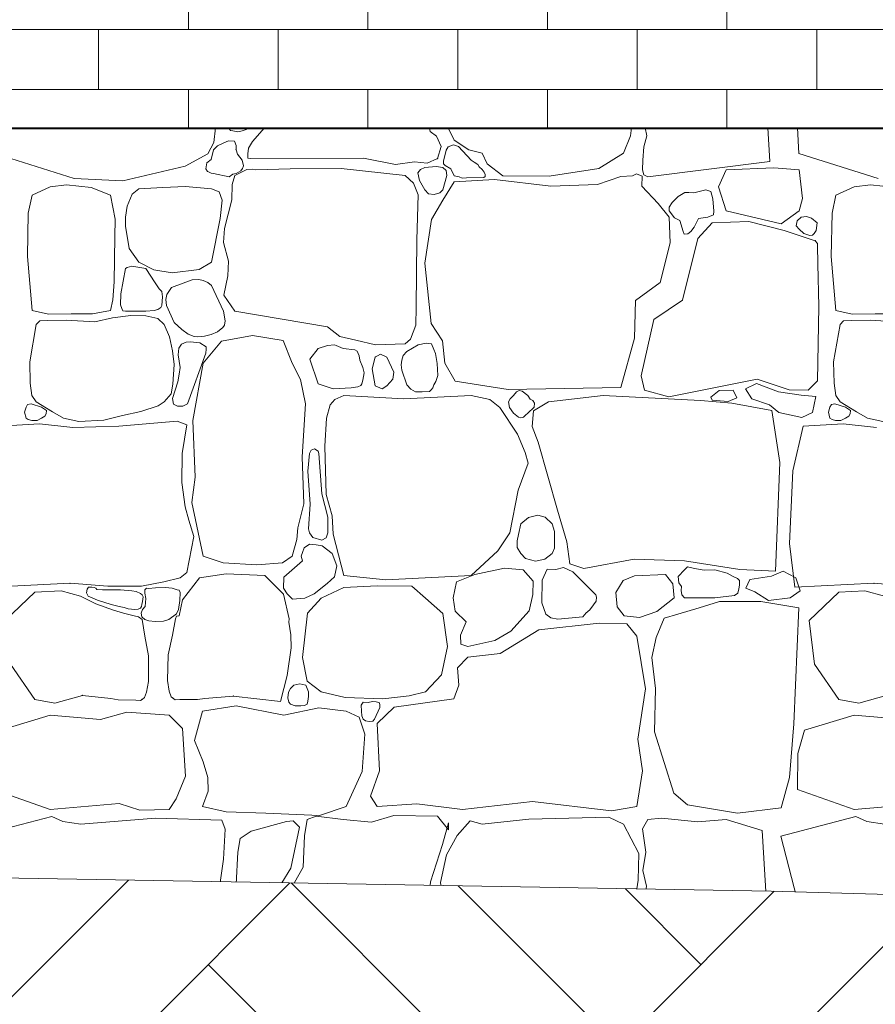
# Model space of a CAD drawing. Header units: millimetres. Extents: x 16408 to 141596, y -21057 to 26364.
# Tile 8 of 138: x 20748 to 21706, y -5560 to -4458. Entities that reach past the tile are written whole.
import ezdxf

# ---------------------------------------------------------------- set-up
doc = ezdxf.new("R2010")
doc.units = ezdxf.units.MM
doc.header["$MEASUREMENT"] = 0
doc.linetypes.add('Wipeout_Contour', pattern=[1000, 0, -1000])
doc.layers.add('0_Nr_pióra__102', color=7, linetype='Continuous', lineweight=5, true_color=0xcccccc)
doc.layers.add('_elementy3d_Nr_pióra__102', color=7, linetype='Continuous', lineweight=5, true_color=0xcccccc)
for name, color, linetype, lineweight in [('0_Nr_pióra__2', 8, 'Continuous', 5), ('0_Nr_pióra__93', 7, 'Continuous', 13), ('_elementy3d_Nr_pióra__2', 8, 'Continuous', 5)]:
    doc.layers.add(name, color=color, linetype=linetype, lineweight=lineweight)
doc.layers.add('_elementy3d', color=7, linetype='Continuous')

# ---------------------------------------------------------------- blocks, each defined once
blk = doc.blocks.new('*X2')
at = {"layer": '_elementy3d_Nr_pióra__102', "color": 254, "linetype": 'Continuous', "lineweight": 5, "true_color": 0xcccccc}
for p, q in [((20967, -4578.7), (20965.2, -4595.4)), ((20981.4, -4578.7), (20981.6, -4578.8)), ((20981.6, -4578.8), (20983.8, -4581.8)), ((20983.8, -4581.8), (20986.6, -4582.4)), ((20986.6, -4582.4), (20992.2, -4583.4)), ((20992.2, -4583.4), (20996.7, -4582.1)), ((20996.7, -4582.1), (21006.4, -4578.7)), ((21021.7, -4578.7), (21008.3, -4594.2)), ((21207.4, -4582.8), (21206.8, -4578.7)), ((21214.4, -4588.3), (21207.4, -4582.8)), ((21227.6, -4578.7), (21234.4, -4592.7)), ((21431.8, -4588), (21432.9, -4578.7)), ((21448, -4578.7), (21450, -4587.7)), ((21587.8, -4616.5), (21585.5, -4578.7)), ((21620, -4607.6), (21618.8, -4578.7)), ((20981.7, -4593.6), (20976.4, -4595.8)), ((20988.2, -4593.7), (20981.7, -4593.6)), ((20990.3, -4598.6), (20988.2, -4593.7)), ((21008.3, -4594.2), (21003.9, -4601.7)), ((21219.6, -4599.6), (21214.4, -4588.3)), ((21234.4, -4592.7), (21250.5, -4603.4)), ((21423.9, -4607.3), (21431.8, -4588)), ((21450, -4587.7), (21446.5, -4600.1)), ((20965.2, -4595.4), (20958.5, -4607.8)), ((20964.7, -4603.4), (20962.2, -4614.2)), ((20969.3, -4599), (20964.7, -4603.4)), ((20976.4, -4595.8), (20969.3, -4599)), ((20990, -4603.4), (20990.3, -4598.6)), ((20991.7, -4608.3), (20990, -4603.4)), ((21003.9, -4601.7), (21003.3, -4608)), ((21215.6, -4613.3), (21219.6, -4599.6)), ((21225.4, -4603.9), (21222.2, -4616.2)), ((21227.6, -4600.1), (21225.4, -4603.9)), ((21233.6, -4598), (21227.6, -4600.1)), ((21238.9, -4599.6), (21233.6, -4598)), ((21253.4, -4614.9), (21238.9, -4599.6)), ((21250.5, -4603.4), (21265.4, -4607.3)), ((21446.5, -4600.1), (21445.5, -4615.2)), ((20808.9, -4635.5), (20720, -4607.6)), ((20958.5, -4607.8), (20933, -4621.9)), ((20962.2, -4614.2), (20957.5, -4618)), ((20996.9, -4615.2), (20991.7, -4608.3)), ((20998.4, -4621.5), (20996.9, -4615.2)), ((21003.3, -4608), (21003.2, -4612.9)), ((21003.2, -4612.9), (21005.8, -4613.3)), ((21005.8, -4613.3), (21132.6, -4613)), ((21132.6, -4613), (21168.6, -4620)), ((21168.6, -4620), (21189.9, -4617)), ((21189.9, -4617), (21204, -4618.5)), ((21204, -4618.5), (21215.6, -4613.3)), ((21222.2, -4616.2), (21222.4, -4619.3)), ((21256.5, -4617.2), (21253.4, -4614.9)), ((21265.4, -4607.3), (21271.1, -4619)), ((21396.2, -4624.4), (21423.9, -4607.3)), ((21445.5, -4615.2), (21444.9, -4625.8)), ((21450.9, -4633.6), (21587.8, -4616.5)), ((21708.9, -4635.5), (21620, -4607.6)), ((20933, -4621.9), (20863.2, -4638.2)), ((20957.5, -4618), (20956.1, -4624.7)), ((20956.1, -4624.7), (20958, -4627.8)), ((20958, -4627.8), (20959.3, -4628.2)), ((21002.1, -4625.5), (20988.5, -4632.3)), ((20990, -4629.9), (20995.5, -4626.9)), ((20995.5, -4626.9), (20997.3, -4624.3)), ((20997.3, -4624.3), (20998.4, -4621.5)), ((21009, -4625.1), (21002.1, -4625.5)), ((21012.3, -4625.7), (21009, -4625.1)), ((21050.7, -4624.7), (21012.3, -4625.7)), ((21107.9, -4624.4), (21050.7, -4624.7)), ((21179.2, -4632.3), (21107.9, -4624.4)), ((21196.4, -4625.5), (21193.6, -4629.4)), ((21201.5, -4623.4), (21196.4, -4625.5)), ((21214.1, -4622.1), (21201.5, -4623.4)), ((21221.6, -4623.4), (21214.1, -4622.1)), ((21225.2, -4626.8), (21221.6, -4623.4)), ((21222.4, -4619.3), (21224.3, -4621)), ((21224.3, -4621), (21230.4, -4624.7)), ((21226.1, -4632.2), (21225.2, -4626.8)), ((21230.4, -4624.7), (21234.3, -4632.7)), ((21260.8, -4620), (21256.5, -4617.2)), ((21262.3, -4622.7), (21260.8, -4620)), ((21265.4, -4625.4), (21262.3, -4622.7)), ((21267.7, -4628.6), (21265.4, -4625.4)), ((21271.1, -4619), (21288.7, -4632.6)), ((21340.7, -4633.1), (21396.2, -4624.4)), ((21444.9, -4625.8), (21446.6, -4631.4)), ((21538.6, -4625.8), (21530, -4644.8)), ((21592, -4623.8), (21538.6, -4625.8)), ((21620.3, -4625.8), (21592, -4623.8)), ((21624.4, -4658), (21620.3, -4625.8)), ((20863.2, -4638.2), (20808.9, -4635.5)), ((20959.3, -4628.2), (20962, -4629.6)), ((20962, -4629.6), (20964.7, -4629.9)), ((20964.7, -4629.9), (20982.5, -4633.8)), ((20982.5, -4633.8), (20986.4, -4630.9)), ((20988.5, -4632.3), (20985.6, -4642.3)), ((20986.4, -4630.9), (20990, -4629.9)), ((21188.8, -4640.8), (21179.2, -4632.3)), ((21193.6, -4629.4), (21195.4, -4637.9)), ((21195.4, -4637.9), (21201.5, -4648.2)), ((21221.6, -4648.2), (21226.1, -4632.2)), ((21234.3, -4632.7), (21239.9, -4633.8)), ((21279.5, -4636.8), (21234.4, -4639.3)), ((21239.9, -4633.8), (21243.2, -4635.2)), ((21243.2, -4635.2), (21248.1, -4634.9)), ((21248.1, -4634.9), (21267.5, -4634.3)), ((21267.5, -4634.3), (21269, -4633.2)), ((21268.9, -4631.2), (21267.7, -4628.6)), ((21269, -4633.2), (21268.9, -4631.2)), ((21342.4, -4644), (21279.5, -4636.8)), ((21288.7, -4632.6), (21340.7, -4633.1)), ((21420.7, -4633.3), (21394.7, -4642.2)), ((21433.8, -4632.5), (21420.7, -4633.3)), ((21438.2, -4630.2), (21433.8, -4632.5)), ((21444.6, -4632.9), (21438.2, -4630.2)), ((21444.2, -4644), (21444.6, -4632.9)), ((21446.6, -4631.4), (21450.9, -4633.6)), ((20782, -4644.8), (20761.7, -4654.4)), ((20800.2, -4642.7), (20782, -4644.8)), ((20828, -4645.5), (20800.2, -4642.7)), ((20849.4, -4654.4), (20828, -4645.5)), ((20881.2, -4647.2), (20873.7, -4653.1)), ((20908.1, -4645.5), (20881.2, -4647.2)), ((20933.4, -4644.6), (20908.1, -4645.5)), ((20962.6, -4647.2), (20933.4, -4644.6)), ((20971.3, -4650.5), (20962.6, -4647.2)), ((20985.6, -4642.3), (20985.3, -4659.4)), ((21193.8, -4653.8), (21188.8, -4640.8)), ((21201.5, -4648.2), (21205.5, -4652.8)), ((21218.1, -4651.6), (21221.6, -4648.2)), ((21234.4, -4639.3), (21221.6, -4659.8)), ((21394.7, -4642.2), (21342.4, -4644)), ((21462.6, -4663.5), (21444.2, -4644)), ((21516.1, -4648.2), (21502.7, -4651.7)), ((21521.7, -4650.1), (21516.1, -4648.2)), ((21523.9, -4658.4), (21521.7, -4650.1)), ((21530, -4644.8), (21538.6, -4671.9)), ((21682, -4644.8), (21661.7, -4654.4)), ((21700.2, -4642.7), (21682, -4644.8)), ((21728, -4645.5), (21700.2, -4642.7)), ((20761.7, -4654.4), (20757.4, -4674.5)), ((20854.6, -4681.1), (20849.4, -4654.4)), ((20873.7, -4653.1), (20868.2, -4666.7)), ((20974.5, -4659.7), (20971.3, -4650.5)), ((20972.1, -4680.3), (20974.5, -4659.7)), ((20985.3, -4659.4), (20977.2, -4691.5)), ((21192.5, -4704.2), (21193.8, -4653.8)), ((21205.5, -4652.8), (21212, -4653.5)), ((21221.6, -4659.8), (21208.7, -4681.6)), ((21212, -4653.5), (21218.1, -4651.6)), ((21485.1, -4655.8), (21478.4, -4662.5)), ((21492.4, -4651.2), (21485.1, -4655.8)), ((21497, -4651.1), (21492.4, -4651.2)), ((21502.7, -4651.7), (21497, -4651.1)), ((21524.8, -4672), (21523.9, -4658.4)), ((21620.3, -4671.9), (21624.4, -4658)), ((21661.7, -4654.4), (21657.4, -4674.5)), ((20868.2, -4666.7), (20866.1, -4678.8)), ((21474.9, -4678.7), (21462.6, -4663.5)), ((21478.4, -4662.5), (21474.9, -4667.7)), ((21474.9, -4667.7), (21474.9, -4671.9)), ((21474.9, -4671.9), (21480.8, -4679.5)), ((21524.6, -4676.1), (21524.8, -4672)), ((21538.6, -4671.9), (21600.5, -4686.5)), ((21600.5, -4686.5), (21620.3, -4671.9)), ((20757.4, -4674.5), (20756.4, -4723)), ((20854.4, -4700.9), (20854.6, -4681.1)), ((20866.1, -4678.8), (20866.3, -4689)), ((20962.6, -4729.2), (20972.1, -4680.3)), ((21208.7, -4681.6), (21201.5, -4730.4)), ((21475.9, -4707.6), (21474.9, -4678.7)), ((21480.8, -4679.5), (21486.8, -4682.5)), ((21486.8, -4682.5), (21490.5, -4694.8)), ((21502.8, -4689.9), (21507.7, -4680.5)), ((21507.7, -4680.5), (21518.3, -4678.7)), ((21518.3, -4678.7), (21524.6, -4676.1)), ((21617.2, -4688.6), (21618.2, -4682.8)), ((21618.2, -4682.8), (21622.6, -4678.7)), ((21622.6, -4678.7), (21628.6, -4678)), ((21628.6, -4678), (21634.2, -4680)), ((21634.2, -4680), (21640.8, -4685.1)), ((21657.4, -4674.5), (21656.4, -4723)), ((20866.3, -4689), (20870.4, -4714.1)), ((20977.2, -4691.5), (20976.1, -4707.2)), ((21499.3, -4694.9), (21502.8, -4689.9)), ((21523, -4685.1), (21507.1, -4702.9)), ((21564.1, -4683.6), (21523, -4685.1)), ((21603.7, -4693.8), (21564.1, -4683.6)), ((21630.5, -4702.9), (21603.7, -4693.8)), ((21620.3, -4692.4), (21617.2, -4688.6)), ((21625.8, -4697), (21620.3, -4692.4)), ((21639.7, -4693.6), (21637.1, -4697.3)), ((21640.8, -4685.1), (21639.7, -4693.6)), ((20853.7, -4751.1), (20854.4, -4700.9)), ((21191.8, -4779.6), (21192.5, -4704.2)), ((21507.1, -4702.9), (21489.8, -4771.8)), ((21490.5, -4694.8), (21491.9, -4698)), ((21491.9, -4698), (21495.8, -4697.6)), ((21495.8, -4697.6), (21499.3, -4694.9)), ((21632.5, -4699.4), (21625.8, -4697)), ((21638.5, -4705.2), (21630.5, -4702.9)), ((21635.5, -4699.1), (21632.5, -4699.4)), ((21637.1, -4697.3), (21635.5, -4699.1)), ((21641.1, -4708.2), (21638.5, -4705.2)), ((20870.4, -4714.1), (20881.2, -4729.2)), ((20976.1, -4707.2), (20981.6, -4728.2)), ((21464.8, -4752), (21475.9, -4707.6)), ((21641.1, -4710.6), (21641.1, -4708.2)), ((21641.4, -4730.9), (21641.1, -4710.6)), ((20756.4, -4723), (20761.7, -4783.2)), ((21656.4, -4723), (21661.7, -4783.2)), ((20866.3, -4736.4), (20861, -4764.8)), ((20868.2, -4735.1), (20866.3, -4736.4)), ((20873.3, -4733.7), (20868.2, -4735.1)), ((20888.9, -4736.4), (20873.3, -4733.7)), ((20881.2, -4729.2), (20898, -4737.8)), ((20899.5, -4752.4), (20888.9, -4736.4)), ((20898, -4737.8), (20918.5, -4741.1)), ((20918.5, -4741.1), (20948.6, -4737.5)), ((20948.6, -4737.5), (20962.6, -4729.2)), ((20981.6, -4728.2), (20980.7, -4744.6)), ((21201.5, -4730.4), (21208.4, -4798)), ((21642.4, -4778.7), (21641.4, -4730.9)), ((20940.9, -4749), (20917.9, -4757.4)), ((20948.5, -4748.7), (20940.9, -4749)), ((20953.3, -4749.8), (20948.5, -4748.7)), ((20980.7, -4744.6), (20976.4, -4766.1)), ((20852.2, -4771.2), (20853.7, -4751.1)), ((20904.1, -4758.9), (20899.5, -4752.4)), ((20906.9, -4762), (20904.1, -4758.9)), ((20917.9, -4757.4), (20912.6, -4765.5)), ((20958.4, -4752), (20953.3, -4749.8)), ((20962.5, -4755.4), (20958.4, -4752)), ((20976, -4784), (20962.5, -4755.4)), ((21437.3, -4772.3), (21464.8, -4752)), ((20849.4, -4783.2), (20852.2, -4771.2)), ((20861, -4764.8), (20860.8, -4776.9)), ((20907.8, -4768), (20906.9, -4762)), ((20907, -4777.8), (20907.8, -4768)), ((20912.6, -4765.5), (20911.4, -4770.9)), ((20911.4, -4770.9), (20912.3, -4777.6)), ((20976.4, -4766.1), (20988.5, -4783.9)), ((20860.8, -4776.9), (20862.3, -4781.1)), ((20862.3, -4781.1), (20863.3, -4783.5)), ((20898.2, -4783.2), (20902.6, -4782.2)), ((20902.6, -4782.2), (20905.8, -4779.8)), ((20905.8, -4779.8), (20907, -4777.8)), ((20912.3, -4777.6), (20920.6, -4796.8)), ((21191.3, -4799.7), (21191.8, -4779.6)), ((21436.3, -4814.1), (21437.3, -4772.3)), ((21489.8, -4771.8), (21457.6, -4793.3)), ((21640.9, -4862.2), (21642.4, -4778.7)), ((20761.7, -4783.2), (20779.9, -4787.3)), ((20779.9, -4787.3), (20805.4, -4787)), ((20805.4, -4787), (20829.5, -4786.9)), ((20829.5, -4786.9), (20849.4, -4783.2)), ((20851.8, -4791.7), (20831.8, -4796.1)), ((20872.2, -4788.9), (20851.8, -4791.7)), ((20863.3, -4783.5), (20866.3, -4784)), ((20866.3, -4784), (20888.9, -4784)), ((20889.2, -4789.2), (20872.2, -4788.9)), ((20888.9, -4784), (20898.2, -4783.2)), ((20902.4, -4792.1), (20889.2, -4789.2)), ((20909.6, -4798.9), (20902.4, -4792.1)), ((20977.7, -4794.9), (20976, -4784)), ((20988.5, -4783.9), (21092.5, -4801.6)), ((21457.6, -4793.3), (21443.5, -4856.5)), ((21661.7, -4783.2), (21679.9, -4787.3)), ((21679.9, -4787.3), (21705.4, -4787)), ((21705.4, -4787), (21729.5, -4786.9)), ((20766.4, -4798.9), (20759.1, -4840.8)), ((20770.2, -4794.7), (20766.4, -4798.9)), ((20779.2, -4794.4), (20770.2, -4794.7)), ((20800, -4794.1), (20779.2, -4794.4)), ((20831.8, -4796.1), (20800, -4794.1)), ((20915.4, -4812.6), (20909.6, -4798.9)), ((20920.6, -4796.8), (20929.5, -4804.4)), ((20929.5, -4804.4), (20936.4, -4809.8)), ((20969.4, -4807.2), (20975.4, -4802.2)), ((20975.4, -4802.2), (20977.1, -4799.6)), ((20977.1, -4799.6), (20977.7, -4794.9)), ((21092.5, -4801.6), (21106.3, -4812.5)), ((21185.3, -4815.5), (21191.3, -4799.7)), ((21208.4, -4798), (21221.3, -4817.1)), ((21666.4, -4798.9), (21659.1, -4840.8)), ((21670.2, -4794.7), (21666.4, -4798.9)), ((21679.2, -4794.4), (21670.2, -4794.7)), ((21700, -4794.1), (21679.2, -4794.4)), ((21731.8, -4796.1), (21700, -4794.1)), ((20918.8, -4828.6), (20915.4, -4812.6)), ((20936.4, -4809.8), (20943.2, -4812.3)), ((20943.2, -4812.3), (20947.4, -4812.6)), ((20947.4, -4812.6), (20954.6, -4812.1)), ((20954.6, -4812.1), (20962.2, -4810.3)), ((20962.2, -4810.3), (20969.4, -4807.2)), ((21008.6, -4811.4), (20973.9, -4817.8)), ((21042.7, -4816.9), (21008.6, -4811.4)), ((21106.3, -4812.5), (21124.1, -4816.7)), ((21420.7, -4869.6), (21436.3, -4814.1)), ((20925.9, -4825.3), (20925.2, -4833)), ((20929, -4821), (20925.9, -4825.3)), ((20934.3, -4818.8), (20929, -4821)), ((20939, -4818.2), (20934.3, -4818.8)), ((20949.6, -4819.4), (20939, -4818.2)), ((20956.4, -4823.8), (20949.6, -4819.4)), ((20973.9, -4817.8), (20953.3, -4842.1)), ((20956.7, -4826.7), (20956.4, -4823.8)), ((21052.9, -4842.1), (21042.7, -4816.9)), ((21081.9, -4826), (21072.7, -4837.7)), ((21092.4, -4822.4), (21081.9, -4826)), ((21100.4, -4821.8), (21092.4, -4822.4)), ((21102.2, -4822.6), (21100.4, -4821.8)), ((21110.1, -4826), (21102.2, -4822.6)), ((21123, -4827.5), (21110.1, -4826)), ((21124.1, -4816.7), (21146.1, -4821.7)), ((21146.1, -4821.7), (21179.2, -4820.6)), ((21179.2, -4820.6), (21185.3, -4815.5)), ((21193.9, -4821.8), (21181.2, -4829.2)), ((21202.7, -4819.8), (21193.9, -4821.8)), ((21208.9, -4820.7), (21202.7, -4819.8)), ((21211.4, -4826.8), (21208.9, -4820.7)), ((21221.3, -4817.1), (21223.8, -4842.1)), ((20920.7, -4843.8), (20918.8, -4828.6)), ((20925.2, -4833), (20927.5, -4847)), ((20935.5, -4887.9), (20956.3, -4830.9)), ((20956.3, -4830.9), (20956.7, -4826.7)), ((21125.5, -4828.7), (21123, -4827.5)), ((21127.8, -4834.2), (21125.5, -4828.7)), ((21128.7, -4838.9), (21127.8, -4834.2)), ((21145.8, -4835.4), (21142.6, -4848.6)), ((21151.9, -4832.2), (21145.8, -4835.4)), ((21158.9, -4835.4), (21151.9, -4832.2)), ((21166.8, -4852.3), (21158.9, -4835.4)), ((21177.1, -4833.5), (21175.6, -4838.9)), ((21181.2, -4829.2), (21177.1, -4833.5)), ((21213.2, -4831.4), (21211.4, -4826.8)), ((21215.3, -4842.7), (21213.2, -4831.4)), ((20759.1, -4840.8), (20759.5, -4864.6)), ((20919.1, -4865.9), (20920.7, -4843.8)), ((20927.5, -4847), (20926.4, -4854.4)), ((20953.3, -4842.1), (20941.7, -4906.5)), ((21062.1, -4860.7), (21052.9, -4842.1)), ((21072.7, -4837.7), (21081.9, -4865.4)), ((21131.8, -4847), (21128.7, -4838.9)), ((21133.4, -4853), (21131.8, -4847)), ((21175.6, -4838.9), (21174.8, -4844.1)), ((21174.8, -4844.1), (21175.7, -4850)), ((21215.9, -4856), (21215.3, -4842.7)), ((21223.8, -4842.1), (21235.4, -4862.4)), ((21659.1, -4840.8), (21659.5, -4864.6)), ((20926.4, -4854.4), (20924.8, -4863)), ((21132.1, -4861.4), (21133.4, -4853)), ((21142.6, -4848.6), (21145.8, -4867.6)), ((21165.6, -4860.2), (21166.8, -4852.3)), ((21175.7, -4850), (21181.2, -4866.4)), ((21213.6, -4862.6), (21215.9, -4856)), ((21443.5, -4856.5), (21447.2, -4872.6)), ((20759.5, -4864.6), (20761.5, -4878.5)), ((20917.5, -4876.4), (20919.1, -4865.9)), ((20924.8, -4863), (20918.7, -4881.8)), ((21067.8, -4887.9), (21062.1, -4860.7)), ((21081.9, -4865.4), (21098.7, -4871.1)), ((21098.7, -4871.1), (21119, -4869.9)), ((21119, -4869.9), (21126.2, -4868.6)), ((21126.2, -4868.6), (21129.6, -4867.3)), ((21129.6, -4867.3), (21130.7, -4865.4)), ((21130.7, -4865.4), (21132.1, -4861.4)), ((21145.8, -4867.6), (21153.6, -4870.9)), ((21153.6, -4870.9), (21158.9, -4867.6)), ((21158.9, -4867.6), (21165.6, -4860.2)), ((21181.2, -4866.4), (21185.8, -4871.4)), ((21208.4, -4872.1), (21210.2, -4869.7)), ((21210.2, -4869.7), (21211.4, -4866.4)), ((21211.4, -4866.4), (21213.6, -4862.6)), ((21235.4, -4862.4), (21294.6, -4871.6)), ((21294.6, -4871.6), (21420.7, -4869.6)), ((21474.4, -4880), (21573.5, -4860.2)), ((21572.6, -4864.9), (21560.5, -4871.1)), ((21597.3, -4874.4), (21572.6, -4864.9)), ((21573.5, -4860.2), (21609.2, -4872.1)), ((21630.5, -4872.6), (21640.9, -4862.2)), ((21659.5, -4864.6), (21661.5, -4878.5)), ((20761.5, -4878.5), (20766.4, -4885.4)), ((20909.6, -4885.4), (20917.5, -4876.4)), ((21110.6, -4878.5), (21100.7, -4883)), ((21178, -4882.2), (21110.6, -4878.5)), ((21253.4, -4878.5), (21178, -4882.2)), ((21185.8, -4871.4), (21191.1, -4874.2)), ((21191.1, -4874.2), (21198.5, -4874.3)), ((21198.5, -4874.3), (21206.7, -4874.1)), ((21206.7, -4874.1), (21208.4, -4872.1)), ((21274.1, -4883), (21253.4, -4878.5)), ((21300.6, -4878.5), (21297, -4882.2)), ((21303.9, -4874.3), (21300.6, -4878.5)), ((21307.1, -4872.9), (21303.9, -4874.3)), ((21310.2, -4873.6), (21307.1, -4872.9)), ((21316.7, -4878.5), (21310.2, -4873.6)), ((21319.4, -4882.4), (21316.7, -4878.5)), ((21400.9, -4878.5), (21339.7, -4885.7)), ((21510.1, -4884), (21400.9, -4878.5)), ((21447.2, -4872.6), (21474.4, -4880)), ((21521.7, -4880.2), (21530.8, -4872.9)), ((21523.2, -4883.5), (21521.7, -4880.2)), ((21530.8, -4872.9), (21546.7, -4872.3)), ((21550.8, -4881.1), (21541.1, -4885)), ((21546.7, -4872.3), (21550.8, -4881.1)), ((21560.5, -4871.1), (21567.6, -4882.3)), ((21622.7, -4877.9), (21597.3, -4874.4)), ((21609.2, -4872.1), (21630.5, -4872.6)), ((21639.1, -4879.7), (21622.7, -4877.9)), ((21635.3, -4897.6), (21639.1, -4879.7)), ((21661.5, -4878.5), (21666.4, -4885.4)), ((20754.9, -4891.5), (20753.2, -4897.1)), ((20756.6, -4888.5), (20754.9, -4891.5)), ((20760.6, -4887.8), (20756.6, -4888.5)), ((20772.3, -4891.5), (20760.6, -4887.8)), ((20766.4, -4885.4), (20784.7, -4896.9)), ((20777.9, -4895.2), (20772.3, -4891.5)), ((20883.5, -4896.4), (20903, -4890.1)), ((20903, -4890.1), (20909.6, -4885.4)), ((20918.7, -4881.8), (20920.1, -4888.2)), ((20920.1, -4888.2), (20924.4, -4890.5)), ((20924.4, -4890.5), (20930.5, -4890.2)), ((20930.5, -4890.2), (20935.5, -4887.9)), ((21064, -4947.1), (21067.8, -4887.9)), ((21095.5, -4888.9), (21091.3, -4903.8)), ((21100.7, -4883), (21095.5, -4888.9)), ((21285.5, -4891.9), (21274.1, -4883)), ((21305, -4921.9), (21285.5, -4891.9)), ((21297, -4882.2), (21294.9, -4885.5)), ((21294.9, -4885.5), (21296, -4891.7)), ((21296, -4891.7), (21300.6, -4898.3)), ((21316.7, -4898.3), (21323.7, -4891.5)), ((21322.4, -4884), (21319.4, -4882.4)), ((21324.3, -4887.2), (21322.4, -4884)), ((21339.7, -4885.7), (21323.1, -4895.6)), ((21323.7, -4891.5), (21324.3, -4887.2)), ((21545, -4887.2), (21510.1, -4884)), ((21541.1, -4885), (21523.2, -4883.5)), ((21589.8, -4895.1), (21545, -4887.2)), ((21567.6, -4882.3), (21587.3, -4888.8)), ((21587.3, -4888.8), (21597.6, -4897.6)), ((21654.9, -4891.5), (21653.2, -4897.1)), ((21656.6, -4888.5), (21654.9, -4891.5)), ((21660.6, -4887.8), (21656.6, -4888.5)), ((21672.3, -4891.5), (21660.6, -4887.8)), ((21666.4, -4885.4), (21684.7, -4896.9)), ((21677.9, -4895.2), (21672.3, -4891.5)), ((20753.2, -4897.1), (20754.9, -4903.7)), ((20772.3, -4903.7), (20776, -4901.5)), ((20776, -4901.5), (20777.6, -4898.8)), ((20777.6, -4898.8), (20777.9, -4895.2)), ((20784.7, -4896.9), (20797, -4903.7)), ((20842, -4906.1), (20862.9, -4900.9)), ((20862.9, -4900.9), (20883.5, -4896.4)), ((21300.6, -4898.3), (21306.2, -4902.8)), ((21306.2, -4902.8), (21309, -4903.6)), ((21309, -4903.6), (21311.9, -4902.7)), ((21311.9, -4902.7), (21314, -4900.6)), ((21314, -4900.6), (21316.7, -4898.3)), ((21323.1, -4895.6), (21321.4, -4913.2)), ((21598.8, -4953.3), (21589.8, -4895.1)), ((21597.6, -4897.6), (21623.5, -4902.9)), ((21623.5, -4902.9), (21635.3, -4897.6)), ((21653.2, -4897.1), (21654.9, -4903.7)), ((21672.3, -4903.7), (21676, -4901.5)), ((21676, -4901.5), (21677.6, -4898.8)), ((21677.6, -4898.8), (21677.9, -4895.2)), ((21684.7, -4896.9), (21697, -4903.7)), ((20769.9, -4910.2), (20725.1, -4912.9)), ((20754.9, -4903.7), (20757.3, -4905.4)), ((20757.3, -4905.4), (20761.3, -4906.3)), ((20761.3, -4906.3), (20767.2, -4906.6)), ((20767.2, -4906.6), (20772.3, -4903.7)), ((20807.2, -4914.4), (20769.9, -4910.2)), ((20797, -4903.7), (20814.1, -4907.6)), ((20858.8, -4912.7), (20807.2, -4914.4)), ((20814.1, -4907.6), (20842, -4906.1)), ((20924, -4907), (20858.8, -4912.7)), ((20934.9, -4911.1), (20924, -4907)), ((20929.8, -4943.2), (20934.9, -4911.1)), ((20941.7, -4906.5), (20944.2, -4969.7)), ((21091.3, -4903.8), (21089.6, -4935)), ((21321.4, -4913.2), (21328.4, -4930.8)), ((21625.1, -4912.9), (21613.4, -4962.7)), ((21669.9, -4910.2), (21625.1, -4912.9)), ((21654.9, -4903.7), (21657.3, -4905.4)), ((21657.3, -4905.4), (21661.3, -4906.3)), ((21661.3, -4906.3), (21667.2, -4906.6)), ((21667.2, -4906.6), (21672.3, -4903.7)), ((21707.2, -4914.4), (21669.9, -4910.2)), ((21697, -4903.7), (21714.1, -4907.6)), ((21313.7, -4942.2), (21305, -4921.9)), ((21089.6, -4935), (21090.8, -4989.2)), ((21328.4, -4930.8), (21349.9, -5006.6)), ((20929.3, -4975.7), (20929.8, -4943.2)), ((21066, -4999.6), (21064, -4947.1)), ((21072.2, -4943.2), (21070.4, -4963.3)), ((21074.1, -4939.7), (21072.2, -4943.2)), ((21078, -4938.3), (21074.1, -4939.7)), ((21081.8, -4940.8), (21078, -4938.3)), ((21082.9, -4943.2), (21081.8, -4940.8)), ((21086, -4988.6), (21082.9, -4943.2)), ((21317.2, -4954.1), (21313.7, -4942.2)), ((21305.8, -4984.5), (21317.2, -4954.1)), ((21594.1, -5074.9), (21598.8, -4953.3)), ((20944.2, -4969.7), (20940.7, -4998.2)), ((21070.4, -4963.3), (21073.1, -4999.9)), ((21613.4, -4962.7), (21609.5, -5044.1)), ((20933.1, -5002.9), (20929.3, -4975.7)), ((21092.8, -5014.7), (21086, -4988.6)), ((21090.8, -4989.2), (21097.5, -5013)), ((21296.4, -5032.1), (21305.8, -4984.5)), ((20940.7, -4998.2), (20953.3, -5058.1)), ((21059.3, -5026.6), (21066, -4999.6)), ((21073.1, -4999.9), (21071, -5027.5)), ((20937.3, -5018.1), (20933.1, -5002.9)), ((21097.5, -5013), (21098.7, -5033.6)), ((21327.9, -5012.2), (21317.6, -5015.1)), ((21336.1, -5014.6), (21327.9, -5012.2)), ((21349.9, -5006.6), (21360.3, -5042.2)), ((20942.6, -5036.1), (20937.3, -5018.1)), ((21092.7, -5032.1), (21092.8, -5014.7)), ((21308.9, -5022.2), (21306.1, -5033.9)), ((21317.6, -5015.1), (21308.9, -5022.2)), ((21344.1, -5022.2), (21336.1, -5014.6)), ((21346.4, -5030.8), (21344.1, -5022.2)), ((21058.1, -5039.5), (21059.3, -5026.6)), ((21071, -5027.5), (21072.2, -5032.1)), ((21072.2, -5032.1), (21075.9, -5037.2)), ((21091, -5037.7), (21092.7, -5032.1)), ((21098.7, -5033.6), (21110.6, -5079.9)), ((21283, -5052.2), (21296.4, -5032.1)), ((21306.1, -5033.9), (21304.9, -5041.2)), ((21346.7, -5040.2), (21346.4, -5030.8)), ((20934.9, -5076.4), (20942.6, -5036.1)), ((21052.9, -5058.1), (21058.1, -5039.5)), ((21072.2, -5044.8), (21066.2, -5048.8)), ((21079.6, -5045.7), (21072.2, -5044.8)), ((21075.9, -5037.2), (21085.9, -5040.3)), ((21086.6, -5046.8), (21079.6, -5045.7)), ((21085.9, -5040.3), (21091, -5037.7)), ((21097.7, -5055.1), (21086.6, -5046.8)), ((21304.9, -5041.2), (21304.8, -5048.6)), ((21346.7, -5049.2), (21346.7, -5040.2)), ((21360.3, -5042.2), (21363.7, -5066.8)), ((21609.5, -5044.1), (21615.5, -5093.1)), ((21064.4, -5054.2), (21063, -5058.4)), ((21066.2, -5048.8), (21064.4, -5054.2)), ((21103, -5069.1), (21097.7, -5055.1)), ((21253.4, -5079.9), (21283, -5052.2)), ((21304.8, -5048.6), (21308.9, -5055.4)), ((21308.9, -5055.4), (21314.1, -5061)), ((21335.9, -5061.7), (21344.1, -5055.4)), ((21344.1, -5055.4), (21346.7, -5049.2)), ((20953.3, -5058.1), (20975.6, -5065.8)), ((20975.6, -5065.8), (21013.3, -5068)), ((21013.3, -5068), (21042, -5065.8)), ((21042, -5065.8), (21052.9, -5058.1)), ((21064.4, -5063.3), (21043.6, -5081.8)), ((21063, -5058.4), (21064.4, -5063.3)), ((21314.1, -5061), (21325.2, -5063.8)), ((21325.2, -5063.8), (21335.9, -5061.7)), ((21363.7, -5066.8), (21379.3, -5072)), ((21379.3, -5072), (21435.8, -5061.6)), ((21435.8, -5061.6), (21492, -5063.5)), ((21492, -5063.5), (21554.2, -5073)), ((20927.3, -5082.4), (20934.9, -5076.4)), ((20949.1, -5082.6), (20979.1, -5077.9)), ((20979.1, -5077.9), (21022.2, -5079.9)), ((21022.2, -5079.9), (21043.2, -5100.9)), ((21100.2, -5081.2), (21103, -5069.1)), ((21110.6, -5079.9), (21157.9, -5084.8)), ((21157.9, -5084.8), (21253.4, -5079.9)), ((21257.5, -5078.7), (21236.9, -5086.8)), ((21290.4, -5071.7), (21257.5, -5078.7)), ((21311.5, -5073.5), (21290.4, -5071.7)), ((21322.6, -5086.3), (21311.5, -5073.5)), ((21338.2, -5072.7), (21332.7, -5085.1)), ((21347.9, -5073), (21338.2, -5072.7)), ((21356.6, -5070.8), (21347.9, -5073)), ((21367, -5075.9), (21356.6, -5070.8)), ((21392.7, -5101.7), (21367, -5075.9)), ((21471, -5078.7), (21436.3, -5080.1)), ((21479.1, -5089.3), (21471, -5078.7)), ((21492, -5073.7), (21485.1, -5080.9)), ((21495.6, -5070.3), (21492, -5073.7)), ((21503.4, -5072.1), (21495.6, -5070.3)), ((21514.1, -5073.9), (21503.4, -5072.1)), ((21526.2, -5073.7), (21514.1, -5073.9)), ((21539.9, -5077.3), (21526.2, -5073.7)), ((21545.8, -5080.6), (21539.9, -5077.3)), ((21554.2, -5073), (21594.1, -5074.9)), ((21589.5, -5080.6), (21602.5, -5075.2)), ((21602.5, -5075.2), (21616.9, -5082.4)), ((20715.5, -5093.1), (20804.2, -5088.6)), ((20804.2, -5088.6), (20846.4, -5091.8)), ((20884.1, -5091.8), (20909.1, -5086.8)), ((20909.1, -5086.8), (20927.3, -5082.4)), ((20930.2, -5107.3), (20949.1, -5082.6)), ((21043.6, -5081.8), (21043, -5093.9)), ((21077.6, -5100.3), (21092.2, -5089)), ((21092.2, -5089), (21100.2, -5081.2)), ((21236.9, -5086.8), (21233.2, -5104.8)), ((21322.4, -5101.2), (21322.6, -5086.3)), ((21332.7, -5085.1), (21332.3, -5110.6)), ((21423.4, -5085.6), (21415.1, -5099)), ((21436.3, -5080.1), (21423.4, -5085.6)), ((21480.5, -5104.9), (21479.1, -5089.3)), ((21485.1, -5080.9), (21485.7, -5088)), ((21485.7, -5088), (21488.6, -5092.1)), ((21551.4, -5083.3), (21545.8, -5080.6)), ((21553.5, -5085.6), (21551.4, -5083.3)), ((21553, -5094.7), (21553.5, -5090.8)), ((21553.5, -5090.8), (21553.5, -5085.6)), ((21560.6, -5094), (21565.3, -5084.2)), ((21565.3, -5084.2), (21589.5, -5080.6)), ((21615.5, -5093.1), (21704.2, -5088.6)), ((21616.9, -5082.4), (21621.6, -5097.2)), ((21704.2, -5088.6), (21746.4, -5091.8)), ((20764.9, -5098.6), (20731.6, -5130.3)), ((20794.1, -5097), (20764.9, -5098.6)), ((20815.9, -5102.9), (20794.1, -5097)), ((20823.2, -5095.1), (20822.6, -5099.1)), ((20822.6, -5099.1), (20824.3, -5102.9)), ((20825, -5093.1), (20823.2, -5095.1)), ((20828.6, -5092.8), (20825, -5093.1)), ((20831.2, -5093.3), (20828.6, -5092.8)), ((20833.1, -5094.2), (20831.2, -5093.3)), ((20834.2, -5095.4), (20833.1, -5094.2)), ((20840.6, -5095.9), (20834.2, -5095.4)), ((20860.5, -5095.8), (20840.6, -5095.9)), ((20846.4, -5091.8), (20884.1, -5091.8)), ((20873.3, -5097), (20860.5, -5095.8)), ((20878.3, -5097.8), (20873.3, -5097)), ((20882.9, -5100), (20878.3, -5097.8)), ((20884.8, -5101.7), (20882.9, -5100)), ((20885.9, -5103.9), (20884.8, -5101.7)), ((20888, -5095.8), (20887.8, -5099.6)), ((20887.8, -5099.6), (20888.9, -5105.7)), ((20889.8, -5094), (20888, -5095.8)), ((20892.1, -5094.3), (20889.8, -5094)), ((20900, -5093.7), (20892.1, -5094.3)), ((20911.2, -5093.2), (20900, -5093.7)), ((20918.5, -5093.9), (20911.2, -5093.2)), ((20924, -5095.8), (20918.5, -5093.9)), ((20926.4, -5096.2), (20924, -5095.8)), ((20927.6, -5098.8), (20926.4, -5096.2)), ((20927.2, -5107.8), (20927.6, -5098.8)), ((21043, -5093.9), (21047.3, -5100.5)), ((21043.2, -5100.9), (21049.6, -5128.3)), ((21047.3, -5100.5), (21053.3, -5106.2)), ((21067, -5105.2), (21077.6, -5100.3)), ((21110.6, -5093.5), (21085.3, -5105.2)), ((21148.2, -5091.5), (21110.6, -5093.5)), ((21186.9, -5091.8), (21148.2, -5091.5)), ((21202.2, -5105.2), (21186.9, -5091.8)), ((21318.1, -5119.6), (21322.4, -5101.2)), ((21393.7, -5104.3), (21392.7, -5101.7)), ((21415.1, -5099), (21416.7, -5115.1)), ((21488.6, -5092.1), (21488.5, -5096.5)), ((21488.5, -5096.5), (21489, -5101.6)), ((21489, -5101.6), (21492, -5104.9)), ((21548, -5102.2), (21551.9, -5099.6)), ((21551.9, -5099.6), (21553, -5094.7)), ((21571, -5098.3), (21560.6, -5094)), ((21586.2, -5107.7), (21571, -5098.3)), ((21621.6, -5097.2), (21610.4, -5104.8)), ((21664.9, -5098.6), (21631.6, -5130.3)), ((21694.1, -5097), (21664.9, -5098.6)), ((21715.9, -5102.9), (21694.1, -5097)), ((20833, -5111.7), (20815.9, -5102.9)), ((20824.3, -5102.9), (20835, -5107.4)), ((20853, -5118.5), (20833, -5111.7)), ((20835, -5107.4), (20850.1, -5112.2)), ((20850.1, -5112.2), (20859.1, -5114.6)), ((20884.2, -5114.7), (20884.7, -5112.4)), ((20884.7, -5112.4), (20885.4, -5109)), ((20885.4, -5109), (20885.6, -5106.4)), ((20885.6, -5106.4), (20885.9, -5103.9)), ((20888.9, -5105.7), (20888.3, -5114.6)), ((20925.6, -5117.8), (20927.2, -5107.8)), ((20926.4, -5125.2), (20930.2, -5107.3)), ((21053.3, -5106.2), (21067, -5105.2)), ((21085.3, -5105.2), (21070.2, -5122.2)), ((21221.6, -5122.5), (21202.2, -5105.2)), ((21233.2, -5104.8), (21235.2, -5119.8)), ((21332.3, -5110.6), (21336.8, -5123.1)), ((21386, -5118.3), (21390.2, -5112.7)), ((21390.2, -5112.7), (21393.1, -5108.5)), ((21393.1, -5108.5), (21393.7, -5104.3)), ((21461.3, -5120.3), (21480.5, -5104.9)), ((21492, -5104.9), (21526.2, -5104.9)), ((21531.4, -5109.1), (21508.6, -5116.1)), ((21526.2, -5104.9), (21548, -5102.2)), ((21554.4, -5109.1), (21531.4, -5109.1)), ((21577.5, -5109.1), (21554.4, -5109.1)), ((21620.1, -5116.2), (21577.5, -5109.1)), ((21610.4, -5104.8), (21586.2, -5107.7)), ((20864, -5121.9), (20853, -5118.5)), ((20859.1, -5114.6), (20864.8, -5115.6)), ((20875.9, -5125), (20864, -5121.9)), ((20864.8, -5115.6), (20869.4, -5117.1)), ((20869.4, -5117.1), (20876.9, -5117.8)), ((20876.9, -5117.8), (20880.3, -5117.5)), ((20880.3, -5117.5), (20882.9, -5116.3)), ((20882.9, -5116.3), (20884.2, -5114.7)), ((20885.4, -5118.1), (20883.8, -5122)), ((20883.8, -5122), (20884.6, -5126.3)), ((20888.3, -5114.6), (20885.4, -5118.1)), ((20914.8, -5129.3), (20923.2, -5122.7)), ((20923.2, -5122.7), (20925.6, -5117.8)), ((21070.2, -5122.2), (21064.3, -5171.5)), ((21226.8, -5159.4), (21221.6, -5122.5)), ((21235.2, -5119.8), (21247.6, -5131.9)), ((21297.6, -5142.3), (21318.1, -5119.6)), ((21336.8, -5123.1), (21342.5, -5127.3)), ((21378.1, -5126), (21381.9, -5121.8)), ((21381.8, -5122), (21386, -5118.3)), ((21416.7, -5115.1), (21424.7, -5125.2)), ((21441.7, -5127), (21461.3, -5120.3)), ((21484.6, -5123), (21469.2, -5127.6)), ((21508.6, -5116.1), (21484.6, -5123)), ((21614.4, -5245.8), (21620.1, -5116.2)), ((20880.9, -5126), (20875.9, -5125)), ((20884.9, -5129.3), (20880.9, -5126)), ((20884.6, -5126.3), (20888, -5129.3)), ((20888, -5147.7), (20884.9, -5129.3)), ((20888, -5129.3), (20892.4, -5130.6)), ((20892.4, -5130.6), (20899.5, -5131.3)), ((20899.5, -5131.3), (20908.7, -5131.1)), ((20908.7, -5131.1), (20914.8, -5129.3)), ((20918.8, -5146.6), (20922.4, -5128.3)), ((20922.4, -5128.3), (20923.4, -5125.5)), ((20923.4, -5125.5), (20926.4, -5125.2)), ((21049.6, -5128.3), (21049.1, -5132.1)), ((21049.1, -5132.1), (21051.5, -5146.2)), ((21247.6, -5131.9), (21241.4, -5146.5)), ((21396.4, -5133.4), (21329.1, -5140.8)), ((21342.5, -5127.3), (21350.4, -5128.7)), ((21350.4, -5128.7), (21378.1, -5126)), ((21427.4, -5133.9), (21396.4, -5133.4)), ((21424.7, -5125.2), (21441.7, -5127)), ((21438.8, -5147.7), (21427.4, -5133.9)), ((21469.2, -5127.6), (21460.2, -5149.1)), ((21631.6, -5130.3), (21637.5, -5179.3)), ((21279.8, -5152.5), (21297.6, -5142.3)), ((21329.1, -5140.8), (21285.7, -5167.1)), ((20892, -5169.8), (20888, -5147.7)), ((20914.2, -5168.6), (20918.8, -5146.6)), ((21051.5, -5146.2), (21051.6, -5161)), ((21241.4, -5146.5), (21241.6, -5156.9)), ((21241.6, -5156.9), (21249.6, -5159.2)), ((21249.6, -5159.2), (21279.8, -5152.5)), ((21448.4, -5206.7), (21438.8, -5147.7)), ((21460.2, -5149.1), (21455.6, -5171.7)), ((21051.6, -5161), (21047.1, -5191.9)), ((21220.1, -5190.9), (21226.8, -5159.4)), ((21285.7, -5167.1), (21249.6, -5171.3)), ((20892, -5198.6), (20892, -5169.8)), ((20913.4, -5197.5), (20914.2, -5168.6)), ((21064.3, -5171.5), (21069.5, -5198)), ((21249.6, -5171.3), (21237.9, -5183.2)), ((21455.6, -5171.7), (21459.5, -5206.5)), ((20737.5, -5179.3), (20764.9, -5218.6)), ((21237.9, -5183.2), (21239.6, -5202.5)), ((21637.5, -5179.3), (21664.9, -5218.6)), ((20889.9, -5210.3), (20892, -5198.6)), ((20915.2, -5209.2), (20913.4, -5197.5)), ((21047.1, -5191.9), (21039.9, -5220.9)), ((21061.5, -5201.1), (21054.8, -5202.6)), ((21068.2, -5202.7), (21061.5, -5201.1)), ((21069.5, -5198), (21085.3, -5210.2)), ((21202.2, -5210.2), (21220.1, -5190.9)), ((20887.5, -5216.6), (20889.9, -5210.3)), ((20917.4, -5215.5), (20915.2, -5209.2)), ((21048.6, -5210.3), (21048.1, -5216.7)), ((21050.9, -5206.2), (21048.6, -5210.3)), ((21054.8, -5202.6), (21050.9, -5206.2)), ((21069.5, -5206.2), (21068.2, -5202.7)), ((21071, -5210), (21069.5, -5206.2)), ((21071.2, -5215.3), (21071, -5210)), ((21085.3, -5210.2), (21112.3, -5216.6)), ((21183.7, -5214.4), (21202.2, -5210.2)), ((21239.6, -5202.5), (21233.9, -5218.1)), ((21439.8, -5263.2), (21448.4, -5206.7)), ((21459.5, -5206.5), (21458.6, -5255)), ((20764.9, -5218.6), (20787.1, -5222.8)), ((20787.1, -5222.8), (20818, -5214)), ((20818, -5214), (20849.9, -5217.5)), ((20849.9, -5217.5), (20857.9, -5219)), ((20857.9, -5219), (20877.8, -5219.3)), ((20877.8, -5219.3), (20882.9, -5219.9)), ((20882.9, -5219.9), (20884.9, -5218.6)), ((20884.9, -5218.6), (20887.5, -5216.6)), ((20919.9, -5217.6), (20917.4, -5215.5)), ((20921.9, -5219), (20919.9, -5217.6)), ((20927, -5218.5), (20921.9, -5219)), ((20946.9, -5218.7), (20927, -5218.5)), ((20954.9, -5217.5), (20946.9, -5218.7)), ((20986.9, -5214.8), (20954.9, -5217.5)), ((21039.9, -5220.9), (20986.9, -5214.8)), ((21048.1, -5216.7), (21049, -5221.6)), ((21049, -5221.6), (21050.9, -5223.8)), ((21069.5, -5223.8), (21070.5, -5220.5)), ((21070.5, -5220.5), (21071.2, -5215.3)), ((21112.3, -5216.6), (21154.2, -5217.9)), ((21132.5, -5221.6), (21130.1, -5225)), ((21137.8, -5222), (21132.5, -5221.6)), ((21142.9, -5220.9), (21137.8, -5222)), ((21147, -5221.1), (21142.9, -5220.9)), ((21148.3, -5221.6), (21147, -5221.1)), ((21150.3, -5221.9), (21148.3, -5221.6)), ((21150.9, -5224.3), (21150.3, -5221.9)), ((21154.2, -5217.9), (21183.7, -5214.4)), ((21233.9, -5218.1), (21167.1, -5227.3)), ((21664.9, -5218.6), (21687.1, -5222.8)), ((21687.1, -5222.8), (21718, -5214)), ((20867.6, -5232.7), (20838.2, -5240.9)), ((20915.2, -5236.2), (20867.6, -5232.7)), ((20943.4, -5264.4), (20952.6, -5231.7)), ((20952.6, -5231.7), (20990, -5225.8)), ((20990, -5225.8), (21043.5, -5236.2)), ((21043.5, -5236.2), (21082.9, -5228)), ((21050.9, -5223.8), (21056.2, -5225.6)), ((21056.2, -5225.6), (21062.5, -5225.7)), ((21062.5, -5225.7), (21066.6, -5225.3)), ((21066.6, -5225.3), (21069.5, -5223.8)), ((21082.9, -5228), (21113.3, -5231.7)), ((21113.3, -5231.7), (21127.9, -5238.4)), ((21130.1, -5225), (21130.4, -5231.7)), ((21130.4, -5231.7), (21130.9, -5236.9)), ((21145.2, -5240.6), (21151, -5227.7)), ((21167.1, -5227.3), (21148.2, -5245.6)), ((21151, -5227.7), (21150.9, -5224.3)), ((20782.1, -5236.2), (20726.6, -5252.8)), ((20838.2, -5240.9), (20782.1, -5236.2)), ((20930, -5251), (20915.2, -5236.2)), ((21127.9, -5238.4), (21134.4, -5257.5)), ((21130.9, -5236.9), (21132.5, -5240.6)), ((21132.5, -5240.6), (21135.1, -5242.5)), ((21135.1, -5242.5), (21139.2, -5243.4)), ((21139.2, -5243.4), (21143, -5242.8)), ((21143, -5242.8), (21145.2, -5240.6)), ((21682.1, -5236.2), (21626.6, -5252.8)), ((21738.2, -5240.9), (21682.1, -5236.2)), ((20933.3, -5304.3), (20930, -5251)), ((21148.2, -5245.6), (21150.5, -5298.6)), ((21458.6, -5255), (21480.1, -5323.6)), ((21609.7, -5305.9), (21614.4, -5245.8)), ((21626.6, -5252.8), (21619.1, -5279.2)), ((20953.3, -5288.4), (20943.4, -5264.4)), ((21134.4, -5257.5), (21131.2, -5299.1)), ((21445, -5298.6), (21439.8, -5263.2)), ((20958.5, -5306), (20953.3, -5288.4)), ((21619.1, -5279.2), (21618.6, -5319.5)), ((21131.2, -5299.1), (21113.3, -5338.5)), ((21150.5, -5298.6), (21140.6, -5326.8)), ((21438.8, -5338.5), (21445, -5298.6)), ((20923.1, -5329.8), (20933.3, -5304.3)), ((20958.8, -5321.4), (20958.5, -5306)), ((21600.3, -5340), (21609.7, -5305.9)), ((20718.6, -5319.5), (20782.1, -5341.7)), ((20952.6, -5338.5), (20958.8, -5321.4)), ((21618.6, -5319.5), (21682.1, -5341.7)), ((20915.2, -5341.7), (20923.1, -5329.8)), ((21140.6, -5326.8), (21148.2, -5338.5)), ((21243.6, -5341.7), (21321.9, -5332.8)), ((21321.9, -5332.8), (21410.5, -5343.4)), ((21480.1, -5323.6), (21495.5, -5336.5)), ((20782.1, -5341.7), (20859.2, -5335)), ((20859.2, -5335), (20882.2, -5342.4)), ((20882.2, -5342.4), (20915.2, -5341.7)), ((20979.1, -5344.2), (20952.6, -5338.5)), ((21023.4, -5345.9), (20979.1, -5344.2)), ((21113.3, -5338.5), (21083.4, -5348.4)), ((21148.2, -5338.5), (21192.6, -5335.3)), ((21192.6, -5335.3), (21243.6, -5341.7)), ((21410.5, -5343.4), (21438.8, -5338.5)), ((21495.5, -5336.5), (21551.5, -5345.9)), ((21551.5, -5345.9), (21600.3, -5340)), ((21682.1, -5341.7), (21759.2, -5335)), ((20700, -5371.5), (20783.9, -5349.6)), ((20783.9, -5349.6), (20796.1, -5355.3)), ((20796.1, -5355.3), (20816.1, -5358.3)), ((20816.1, -5358.3), (20900, -5351.6)), ((20900, -5351.6), (20974.1, -5353.8)), ((20974.1, -5353.8), (20978, -5363.7)), ((21046.7, -5355.3), (21007, -5366)), ((21083.4, -5348.4), (21023.4, -5345.9)), ((21054.1, -5354.3), (21046.7, -5355.3)), ((21061.2, -5361.7), (21054.1, -5354.3)), ((21069.5, -5353.1), (21066.8, -5371.2)), ((21079.9, -5349.1), (21069.5, -5353.1)), ((21110.1, -5353.1), (21079.9, -5349.1)), ((21141.8, -5356.1), (21110.1, -5353.1)), ((21166.6, -5348.4), (21141.8, -5356.1)), ((21215.6, -5349.1), (21166.6, -5348.4)), ((21227.8, -5364.7), (21215.6, -5349.1)), ((21252, -5354.6), (21237.7, -5370.9)), ((21265.4, -5358.3), (21252, -5354.6)), ((21317.7, -5352.6), (21265.4, -5358.3)), ((21407.3, -5350.4), (21317.7, -5352.6)), ((21423.9, -5358.3), (21407.3, -5350.4)), ((21450.9, -5352.8), (21444.9, -5363.3)), ((21466.5, -5351.3), (21450.9, -5352.8)), ((21506.9, -5355.6), (21466.5, -5351.3)), ((21538.6, -5353.1), (21506.9, -5355.6)), ((21579.1, -5365.2), (21538.6, -5353.1)), ((21600, -5371.5), (21683.9, -5349.6)), ((21683.9, -5349.6), (21696.1, -5355.3)), ((21696.1, -5355.3), (21716.1, -5358.3)), ((20978, -5363.7), (20975.8, -5397.2)), ((21007, -5366), (20994.7, -5374.4)), ((21051.4, -5407.3), (21061.2, -5361.7)), ((21221.3, -5380.8), (21228, -5356.8)), ((21228, -5356.8), (21227.8, -5364.7)), ((21441, -5391), (21423.9, -5358.3)), ((21444.9, -5363.3), (21448.9, -5389.4)), ((21585.1, -5464.6), (21579.1, -5365.2)), ((20994.7, -5374.4), (20992.2, -5389.5)), ((21066.8, -5371.2), (21065.3, -5406.3)), ((21237.7, -5370.9), (21225.8, -5392.5)), ((21617.7, -5440.9), (21600, -5371.5)), ((21207.7, -5422.9), (21221.3, -5380.8)), ((20975.8, -5397.2), (20970.9, -5433.8)), ((20992.2, -5389.5), (20990.2, -5425.4)), ((21225.8, -5392.5), (21219.1, -5423.4)), ((21440.3, -5420.7), (21441, -5391)), ((21448.9, -5389.4), (21445.6, -5409.9)), ((21031.3, -5440.3), (21051.4, -5407.3)), ((21065.3, -5406.3), (21047.2, -5438)), ((21445.6, -5409.9), (21449.6, -5427.4)), ((21434.2, -5459.9), (21440.3, -5420.7)), ((20990.2, -5425.4), (20983.6, -5446)), ((21205.1, -5452.8), (21207.7, -5422.9)), ((21219.1, -5423.4), (21223.9, -5453.4)), ((21449.6, -5427.4), (21447.7, -5439.5)), ((20970.9, -5433.8), (20969.6, -5445.6)), ((21025.8, -5447.3), (21031.3, -5440.3)), ((21047.2, -5438), (21039.8, -5447.8)), ((21447.7, -5439.5), (21448.8, -5451.4)), ((21618.7, -5465.6), (21617.7, -5440.9)), ((21448.8, -5451.4), (21447.2, -5460.3))]:
    blk.add_line(p, q, dxfattribs=at)
for p in [(20990, -4603.4), (21215.6, -4613.3), (21638.5, -4705.2), (21145.8, -4835.4), (21158.9, -4867.6), (21316.7, -4898.3), (20804.2, -5088.6), (21704.2, -5088.6), (20818, -5214), (20884.9, -5218.6), (20884.9, -5218.6), (20919.9, -5217.6), (20919.9, -5217.6), (20986.9, -5214.8)]:
    blk.add_point(p, dxfattribs=at)
blk = doc.blocks.new('Wypełnienie_1_1', base_point=(0, 0))
at = {"color": 254, "linetype": 'Wipeout_Contour', "lineweight": 0, "ltscale": 278566.341843}
blk.add_wipeout([(18435.9, -4578.7), (18435.9, -5378.7), (19256.7, -5392.8), (22737.1, -5500), (26160.9, -5540.6), (26160.9, -2728.7), (24790.9, -2728.7), (24790.9, -3328.7), (23690.9, -3328.7), (23690.9, -4018.5), (22605.8, -4018.5), (22605.8, -4578.7)], dxfattribs=at).dxf.layer = '_elementy3d'
at = {"layer": '_elementy3d_Nr_pióra__2', "color": 8, "linetype": 'Continuous', "lineweight": 5, "flags": 128}
blk.add_lwpolyline([(18435.9, -4578.7), (18435.9, -5378.7), (19256.7, -5392.8), (22737.1, -5500), (26160.9, -5540.6), (26160.9, -2728.7), (24790.9, -2728.7), (24790.9, -3328.7), (23690.9, -3328.7), (23690.9, -4018.5), (22605.8, -4018.5), (22605.8, -4578.7)], close=True, dxfattribs=at)
at = {"layer": '_elementy3d_Nr_pióra__102', "color": 254, "linetype": 'Continuous', "lineweight": 5, "true_color": 0xcccccc}
blk.add_blockref('*X2', (0, 0), dxfattribs=at)

msp = doc.modelspace()

# ---------------------------------------------------------------- block references
at = {"layer": '_elementy3d_Nr_pióra__102', "color": 254, "linetype": 'Continuous', "lineweight": 5, "true_color": 0xcccccc}
msp.add_blockref('Wypełnienie_1_1', (0, 0), dxfattribs=at)

# ---------------------------------------------------------------- next in the draw order: wipeouts: each hides what was drawn before it
at = {"color": 254, "linetype": 'Wipeout_Contour', "lineweight": 0, "ltscale": 205142.762996}
msp.add_wipeout([(22605.8, -4549.2), (23964.4, -5500.2), (23973.3, -5500.5), (23973.3, -5335.1), (22605.8, -4377.8), (21723.3, -3760.7), (20233.8, -3760.7), (20233.8, -3931.1), (21723.3, -3931.1)], dxfattribs=at)

# ---------------------------------------------------------------- next in the draw order: hatches: boundary and pattern name
at = {"layer": '0_Nr_pióra__102', "linetype": 'Continuous', "lineweight": 5, "true_color": 0xcccccc}
h = msp.add_hatch(dxfattribs=at)
h.set_pattern_fill('Cegła___wiązanie_pospoli_05', color=254, style=0, pattern_type=2)
h.set_pattern_definition([(0, (20534.573, -3664.98), (0, 67), []), (90, (20534.57, -3664.98), (-201, 0), [67, -67]), (90, (20635.07, -3597.98), (-201, 0), [67, -201, 67, -67]), (90, (20584.82, -3463.98), (-100.5, 0), [67, -335])])
h.paths.add_polyline_path([(18472.9, -4580), (22615.3, -4580), (22479.3, -4484.8), (22463.8, -4474), (22206, -4293.5), (21979.3, -4134.8), (21956, -4118.5), (21721, -3954), (21721, -3950.9), (21706, -3950.9), (20276.6, -3950.9), (20216.6, -3950.9), (20216.6, -3931.1), (20233.5, -3931.1), (20233.5, -3760.7), (20216.6, -3760.7), (20216.6, -3735.9), (20231.6, -3735.9), (20231.6, -2750), (19976.6, -2750), (19976.6, -2750), (19976.6, -3680), (19669, -3680), (19669, -3780), (19513.4, -3780), (19513.4, -3880), (19368.5, -3880), (19368.5, -3980), (19216.5, -3980), (19216.5, -4080), (19062.2, -4080), (19062.2, -4180), (18917.8, -4180), (18917.8, -4280), (18759.6, -4280), (18759.6, -4380), (18604.5, -4380), (18604.5, -4480), (18472.9, -4480)])

# ---------------------------------------------------------------- next in the draw order: linework, layer by layer
at = {"layer": '0_Nr_pióra__2', "color": 8, "linetype": 'Continuous', "lineweight": 5, "flags": 128}
msp.add_lwpolyline([(18472.9, -4580), (22615.3, -4580), (22479.3, -4484.8), (22463.8, -4474), (22206, -4293.5), (21979.3, -4134.8), (21956, -4118.5), (21721, -3954), (21721, -3950.9), (21706, -3950.9), (20276.6, -3950.9), (20216.6, -3950.9), (20216.6, -3931.1), (20233.5, -3931.1), (20233.5, -3760.7), (20216.6, -3760.7), (20216.6, -3735.9), (20231.6, -3735.9), (20231.6, -2750), (19976.6, -2750), (19976.6, -2750), (19976.6, -3680), (19669, -3680)], dxfattribs=at)

# ---------------------------------------------------------------- next in the draw order: wipeouts: each hides what was drawn before it
at = {"color": 254, "linetype": 'Wipeout_Contour', "lineweight": 0, "ltscale": 62026.028054}
msp.add_wipeout([(19135.1, -5391.1), (19135.1, -5402.2), (21589.3, -5433)], dxfattribs=at)

# ---------------------------------------------------------------- next in the draw order: wipeouts: each hides what was drawn before it
at = {"color": 254, "linetype": 'Wipeout_Contour', "lineweight": 0, "ltscale": 157119.761231}
msp.add_wipeout([(26160.9, -5540.6), (24836.8, -5524.9), (21589.3, -5433), (19135.1, -5391.1), (16936.7, -5378.7), (16936.7, -6373.6), (26160.9, -6373.6)], dxfattribs=at)

# ---------------------------------------------------------------- next in the draw order: hatches: boundary and pattern name
at = {"layer": '0_Nr_pióra__102', "linetype": 'Continuous', "lineweight": 5, "true_color": 0xcccccc}
h = msp.add_hatch(dxfattribs=at)
h.set_pattern_fill('Grunt_0001', color=254, style=0, pattern_type=2)
h.set_pattern_definition([(45, (0, 0), (-275.7716, 275.7716), []), (45, (-91.9, 91.9), (-551.543, 551.543), []), (45, (-183.85, 183.85), (-551.543, 551.543), []), (135, (-275.77, 275.77), (91.9239, 91.9239), [390, -390])])
h.paths.add_polyline_path([(26160.9, -5540.6), (24836.8, -5524.9), (21589.3, -5433), (19135.1, -5391.1), (16936.7, -5378.7), (16936.7, -6373.6), (26160.9, -6373.6)])

# ---------------------------------------------------------------- next in the draw order: linework, layer by layer
at = {"layer": '0_Nr_pióra__93', "color": 7, "linetype": 'Continuous', "lineweight": 13, "flags": 128}
msp.add_lwpolyline([(18435.9, -5378.7), (21589.3, -5433), (24836.8, -5524.9), (26160.9, -5540.6)], dxfattribs=at)

doc.saveas('drawing.dxf')
